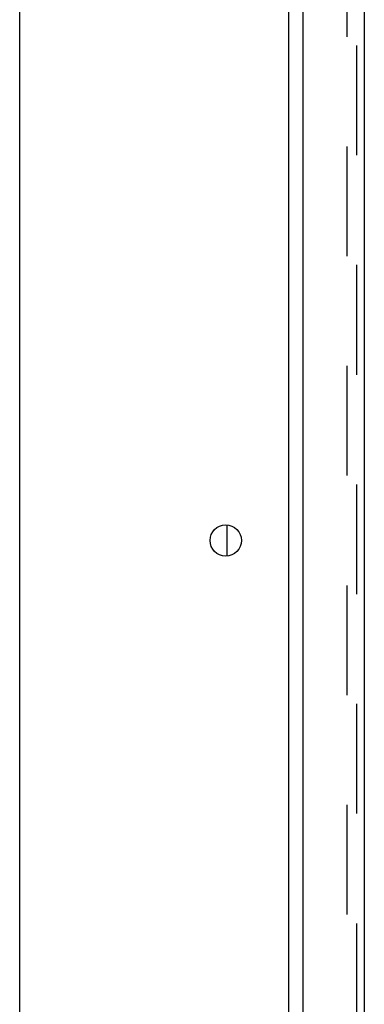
# Model space of a CAD drawing. Header units: inches. Extents: x 0 to 278, y 0 to 180.
# Tile 9 of 80: x 26.68 to 31.49, y 110.4 to 124.14. Entities that reach past the tile are written whole.
import ezdxf

# ---------------------------------------------------------------- set-up
doc = ezdxf.new("R2010")
doc.units = ezdxf.units.IN
doc.header["$LTSCALE"] = 15.310625
doc.header["$MEASUREMENT"] = 0
doc.linetypes.add('HIDDEN', pattern=[0.2, 0.1, -0.1])
doc.layers.get('0').update_dxf_attribs({"linetype": 'CONTINUOUS'})
for name, color, linetype in [('DEFAULT_2', 8, 'HIDDEN'), ('LEFTHAND_DOOR_ASSEMBLY', 7, 'CONTINUOUS'), ('RIGHTHAND_DOOR_ASSEMBLY', 7, 'CONTINUOUS')]:
    doc.layers.add(name, color=color, linetype=linetype)

msp = doc.modelspace()

# ---------------------------------------------------------------- linework, layer by layer
at = {"color": 3, "linetype": 'Continuous'}
for p, q in [((30.428, 131.378), (30.428, 52.274)), ((26.678, 131.326), (26.678, 50.951))]:
    msp.add_line(p, q, dxfattribs=at)
at = {"color": 7, "linetype": 'Continuous'}
msp.add_line((29.574, 116.658), (29.574, 117.093), dxfattribs=at)
at = {"color": 3, "linetype": 'Continuous'}
msp.add_circle((29.553, 116.876), 0.219, dxfattribs=at)
at = {"layer": 'DEFAULT_2', "color": 8, "linetype": 'HIDDEN'}
msp.add_line((31.241, 131.56), (31.241, 52.091), dxfattribs=at)
at = {"layer": 'LEFTHAND_DOOR_ASSEMBLY', "color": 8, "linetype": 'HIDDEN'}
msp.add_line((31.382, 51.822), (31.382, 131.829), dxfattribs=at)
at = {"layer": 'LEFTHAND_DOOR_ASSEMBLY', "color": 3, "linetype": 'Continuous'}
for p, q in [((31.486, 126.576), (31.486, 104.076)), ((30.632, 105.283), (30.632, 125.368))]:
    msp.add_line(p, q, dxfattribs=at)
at = {"layer": 'RIGHTHAND_DOOR_ASSEMBLY', "color": 8, "linetype": 'HIDDEN'}
msp.add_line((31.382, 51.822), (31.382, 131.829), dxfattribs=at)

doc.saveas('drawing.dxf')
